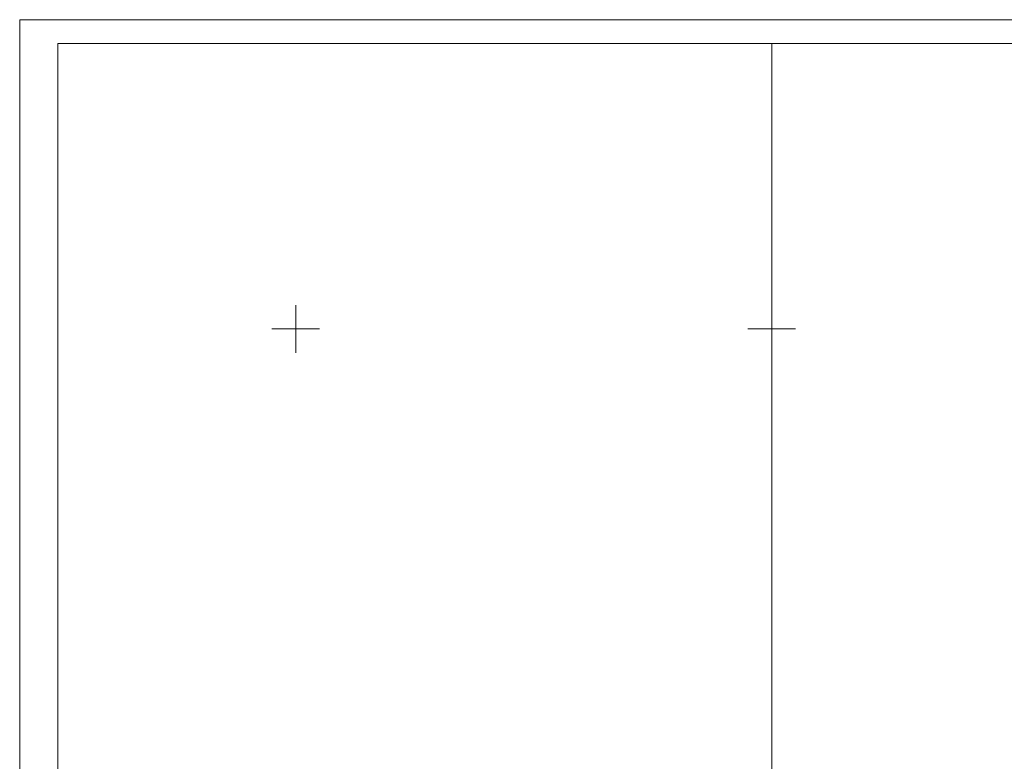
# Model space of a CAD drawing. Header units: millimetres. Extents: x 6567289036 to 6568990308, y 5976640423 to 5977332400.
# Tile 23 of 216: x 6567289036 to 6567392461, y 5976976993 to 5977054923. Entities that reach past the tile are written whole.
import ezdxf

# ---------------------------------------------------------------- set-up
doc = ezdxf.new("R2010")
doc.units = ezdxf.units.MM
doc.layers.add('0_PODKŁADANKI', color=7, linetype='Continuous')

msp = doc.modelspace()

# ---------------------------------------------------------------- linework, layer by layer
at = {"layer": '0_PODKŁADANKI', "color": 18, "linetype": 'Continuous', "lineweight": 18, "flags": 128}
for points in [[(6567289036.345362, 5977054922.753954), (6567585536.345362, 5977054922.753954)], [(6567289036.345362, 5976640422.753954), (6567289036.345362, 5977054922.753954)], [(6567293036.345362, 5976672422.753954), (6567293036.345362, 5977052422.753954)], [(6567293036.345362, 5977052422.753954), (6567583036.345362, 5977052422.753954)]]:
    msp.add_lwpolyline(points, dxfattribs=at)
at = {"layer": '0_PODKŁADANKI', "linetype": 'Continuous', "lineweight": 13, "flags": 128}
for points in [[(6567368036.345362, 5977052422.753954), (6567368036.345362, 5976672422.753954)], [(6567318036.345362, 5977019922.753954), (6567318036.345362, 5977024922.753954)], [(6567368036.345362, 5977019922.753954), (6567368036.345362, 5977024922.753954)], [(6567315536.345362, 5977022422.753954), (6567320536.345362, 5977022422.753954)], [(6567365536.345362, 5977022422.753954), (6567370536.345362, 5977022422.753954)]]:
    msp.add_lwpolyline(points, dxfattribs=at)

doc.saveas('drawing.dxf')
